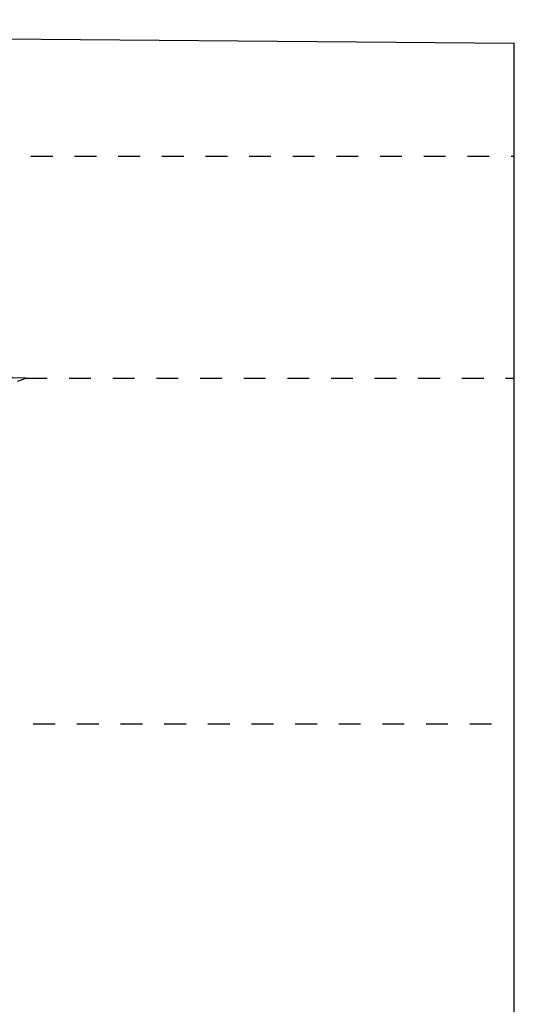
# Model space of a CAD drawing. Header units: metres. Extents: x -17 to 824, y 89 to 134.
# Tile 9 of 80: x 5.73 to 8, y 95.4 to 99.92. Entities that reach past the tile are written whole.
import ezdxf

# ---------------------------------------------------------------- set-up
doc = ezdxf.new("R2010")
doc.units = ezdxf.units.M
doc.linetypes.add('ACAD_ISO03W100', pattern=[30, 12, -18])
for name, color, linetype in [('BG_GT_SCHICHT', 3, 'ACAD_ISO03W100'), ('BW_KOERP_GESCH', 126, 'Continuous'), ('BW_Z_BEM', 52, 'Continuous')]:
    doc.layers.add(name, color=color, linetype=linetype)

msp = doc.modelspace()

# ---------------------------------------------------------------- linework, layer by layer
at = {"layer": 'BG_GT_SCHICHT', "ltscale": 0.005, "flags": 128}
for points in [[(0.5879, 99.1523, 0.013335), (2.4705, 99.2205, -0.016824), (4.846, 99.29), (8, 99.29)], [(-8, 96.8665, -0.007531), (-5.346, 96.93, -0.007845), (-0.25, 96.81, 0.007845), (4.846, 96.69), (8, 96.69)]]:
    msp.add_lwpolyline(points, format="xyb", dxfattribs=at)
msp.add_lwpolyline([(4.846, 98.29, 0.0384), (4.0898, 98.2375, 0.037613), (4.846, 98.19, 0.018285), (5.4576, 98.2068, 0.071931), (5.76, 98.2721, 0.005238)], format="xyb", close=True, dxfattribs=at)
msp.add_lwpolyline([(5.76, 98.2721), (8, 98.2721)], dxfattribs=at)
at = {"layer": 'BW_KOERP_GESCH'}
msp.add_lwpolyline([(-8, 99.8041), (-2.878, 99.85), (-2.298, 99.681), (-0.875, 99.139), (0.095, 99.151), (1.804, 99.915), (2.216, 99.857), (8, 99.8072)], dxfattribs=at)
at = {"layer": 'BW_Z_BEM'}
msp.add_lwpolyline([(8, 94.0005), (8, 99.8072)], dxfattribs=at)

doc.saveas('drawing.dxf')
